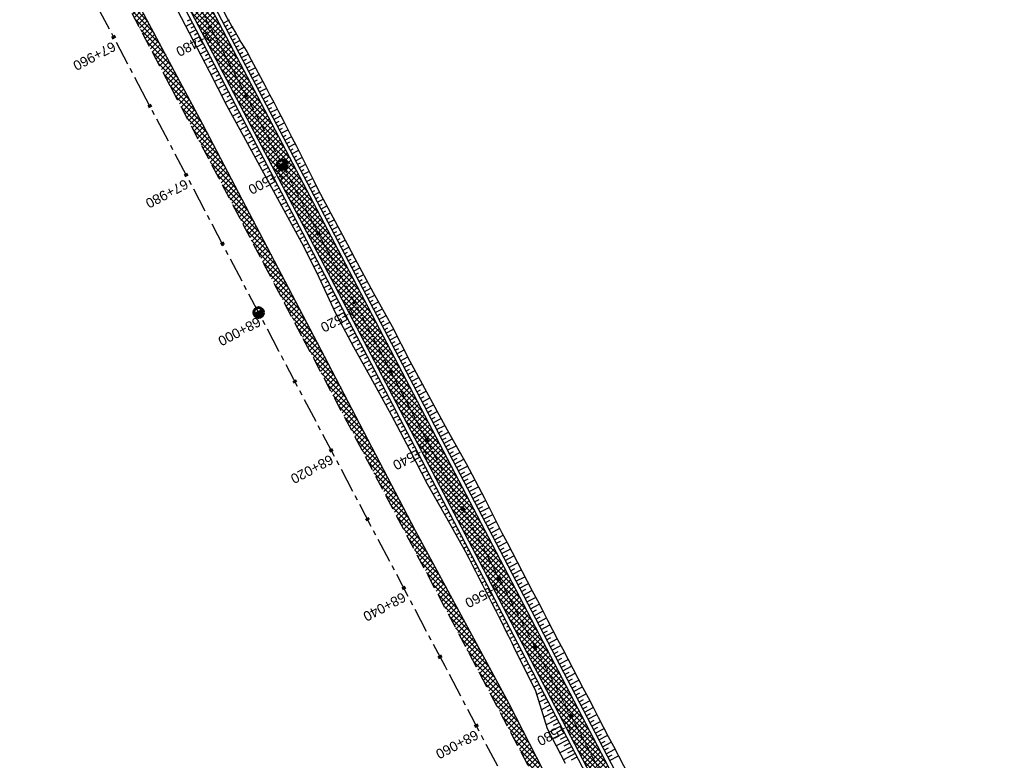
# Model space of a CAD drawing. Header units: metres. Extents: x 7529682 to 7533704, y 5721210 to 5727842.
# Tile 41 of 64: x 7530385 to 7530511, y 5726396 to 5726491. Entities that reach past the tile are written whole.
import ezdxf

# ---------------------------------------------------------------- set-up
doc = ezdxf.new("R2010")
doc.units = ezdxf.units.M
doc.linetypes.add('CENTER', pattern=[50.8, 31.75, -6.35, 6.35, -6.35])
doc.linetypes.add('HIDDEN', pattern=[9.525, 6.35, -3.175])
for name, color, linetype in [('C-DROGI-SYTUACJA-ETYKIETY', 7, 'Continuous'), ('D-hatch-pobocza', 131, 'Continuous'), ('D-pobocza', 7, 'Continuous'), ('D-skarpa', 7, 'Continuous'), ('D-skarpa-kreskowanie', 7, 'Continuous')]:
    doc.layers.add(name, color=color, linetype=linetype)
doc.layers.add('D-hatch-ciag-pieszo-rowerowy', color=7, linetype='Continuous', lineweight=13, true_color=0xff9f80)
for name, color, linetype, lineweight in [('D-krawędzie', 7, 'Continuous', 30), ('D-obrzeża', 7, 'Continuous', 30), ('D-oś', 10, 'CENTER', 30)]:
    doc.layers.add(name, color=color, linetype=linetype, lineweight=lineweight)
doc.layers.add('poprzeczki', color=7, linetype='Continuous', true_color=0x0000c7)
doc.styles.get("Standard").update_dxf_attribs({"font": 'arial.ttf'})
pattern_1 = [(45, (0, 0), (-0.33675960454, 0.33675960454), []), (135, (0, 0), (-0.33675960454, -0.33675960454), [])]

# ---------------------------------------------------------------- blocks, each defined once
blk = doc.blocks.new('kilometraz')
at = {"linetype": 'ByBlock', "lineweight": -2}
blk.add_hatch(color=0, dxfattribs=at).paths.add_polyline_path([(0, -0.28125, 0.41421356), (0.28125, 0, 0.41421356), (0, 0.28125)])
at = {"color": 0, "linetype": 'ByBlock', "lineweight": -2}
blk.add_line((0, 0.28125), (0, -0.28125), dxfattribs=at)
blk.add_circle((0, 0), 0.28125, dxfattribs=at)
blk = doc.blocks.new('AeccTickLine')
at = {"color": 0, "linetype": 'ByBlock', "lineweight": -2}
blk.add_line((0, 1), (0, -1), dxfattribs=at)

msp = doc.modelspace()

# ---------------------------------------------------------------- hatches: boundary and pattern name
at = {"layer": 'D-hatch-ciag-pieszo-rowerowy'}
h = msp.add_hatch(dxfattribs=at)
h.set_pattern_fill('ANSI37', color=256, scale=0.15, style=0)
h.set_pattern_definition(pattern_1)
h.paths.add_polyline_path([(7530404.06, 5726502.58), (7530380.91, 5726546.86), (7530371.75, 5726564.11), (7530368.84, 5726564.24), (7530378.7, 5726545.7), (7530401.84, 5726501.42), (7530423.33, 5726460.44), (7530443.71, 5726421.56), (7530466.68, 5726377.57), (7530482.34, 5726347.96), (7530485.29, 5726347.72), (7530468.89, 5726378.74), (7530445.93, 5726422.72), (7530425.55, 5726461.61)])
at = {"layer": 'D-hatch-pobocza'}
h = msp.add_hatch(dxfattribs=at)
h.set_pattern_fill('ANSI37', color=256, scale=0.15, style=0)
h.set_pattern_definition(pattern_1)
h.paths.add_polyline_path([(7530484.05, 5726334.34), (7530471.92, 5726357.11), (7530458.95, 5726381.07), (7530447.57, 5726403.23), (7530435.55, 5726425.46), (7530424.34, 5726446.96), (7530408.22, 5726477.68), (7530396.72, 5726499.26), (7530381.74, 5726527.87), (7530371.44, 5726547.5), (7530359.58, 5726569.81), (7530349.42, 5726588.72), (7530332.29, 5726621.37), (7530323.72, 5726638.05), (7530306.54, 5726670.82), (7530298.56, 5726686.33), (7530287.26, 5726707.54), (7530284.29, 5726713.26), (7530282.67, 5726712.4), (7530284.5, 5726708.94), (7530291.38, 5726695.94), (7530296.05, 5726687.11), (7530304.46, 5726671.19), (7530316.6, 5726648.18), (7530333.06, 5726617.01), (7530350, 5726585.01), (7530367.26, 5726552.32), (7530385.76, 5726517.23), (7530404.05, 5726482.55), (7530421.09, 5726450.18), (7530442.44, 5726409.66), (7530463.42, 5726369.85), (7530489.27, 5726320.83), (7530506.41, 5726288.29), (7530524.31, 5726254.78), (7530540.55, 5726224.89), (7530548.27, 5726210.67), (7530551.7, 5726207.03), (7530543.21, 5726222.9), (7530538.34, 5726232.11), (7530533.7, 5726240.35), (7530511.95, 5726280.97), (7530499.24, 5726305.31)])

# ---------------------------------------------------------------- linework, layer by layer
at = {"layer": 'D-krawędzie', "linetype": 'HIDDEN', "ltscale": 0.3}
msp.add_lwpolyline([(7530385.76, 5726517.23), (7530404.05, 5726482.55), (7530421.09, 5726450.18), (7530442.44, 5726409.66), (7530463.42, 5726369.85), (7530489.27, 5726320.83), (7530506.41, 5726288.29), (7530524.31, 5726254.78), (7530540.55, 5726224.89), (7530548.27, 5726210.67)], dxfattribs=at)
at = {"layer": 'D-obrzeża'}
for points in [[(7530323.59, 5726655.58), (7530341.03, 5726622.47), (7530357.95, 5726590.07), (7530380.91, 5726546.86), (7530404.06, 5726502.58), (7530425.55, 5726461.61), (7530445.93, 5726422.72), (7530468.89, 5726378.74), (7530488.37, 5726341.91), (7530507.52, 5726305.7), (7530528.1, 5726266.32), (7530543.03, 5726237.22), (7530553.84, 5726217.27, 0.020438), (7530555.51, 5726214.46), (7530563.16, 5726202.75, -0.024166), (7530565.11, 5726199.41), (7530568.33, 5726193.26, -0.021495), (7530570.15, 5726189.37), (7530573.02, 5726182.51, 0.022535), (7530574.94, 5726178.43), (7530582.47, 5726164.17, 0.144123), (7530586.41, 5726160.13)], [(7530321.38, 5726654.42), (7530338.82, 5726621.31), (7530355.74, 5726588.9), (7530378.7, 5726545.7), (7530401.84, 5726501.42), (7530423.33, 5726460.44), (7530443.71, 5726421.56), (7530466.68, 5726377.57), (7530486.16, 5726340.74), (7530505.31, 5726304.54), (7530525.88, 5726265.17), (7530540.82, 5726236.06), (7530551.69, 5726215.99, 0.020438), (7530553.36, 5726213.18), (7530561, 5726201.48, -0.024166), (7530562.95, 5726198.15), (7530566.06, 5726192.2, -0.021495), (7530567.88, 5726188.31), (7530570.75, 5726181.44, 0.022535), (7530572.67, 5726177.37), (7530580.71, 5726162.14, 0.101584), (7530584.55, 5726157.48), (7530584.69, 5726157.37, -0.100735), (7530588.49, 5726152.75)]]:
    msp.add_lwpolyline(points, format="xyb", dxfattribs=at)
at = {"layer": 'D-oś', "ltscale": 0.1}
msp.add_lwpolyline([(7530594.85, 5726110.89), (7530540.21, 5726214.45), (7530503.32, 5726286.65), (7530486.17, 5726319.2), (7530460.32, 5726368.22), (7530439.35, 5726408.03), (7530417.99, 5726448.55), (7530400.96, 5726480.91), (7530382.67, 5726515.6)], dxfattribs=at)
at = {"layer": 'D-oś', "ltscale": 0.03}
msp.add_lwpolyline([(7530402.95, 5726502), (7530424.44, 5726461.02), (7530444.82, 5726422.14), (7530467.79, 5726378.16), (7530487.26, 5726341.32), (7530506.42, 5726305.12), (7530526.99, 5726265.74), (7530541.92, 5726236.64), (7530552.76, 5726216.63, 0.020438), (7530554.44, 5726213.82), (7530562.08, 5726202.11, -0.024166), (7530564.03, 5726198.78), (7530567.39, 5726192.35, -0.021495), (7530568.85, 5726189.24), (7530572.06, 5726181.56, 0.022535), (7530573.6, 5726178.3), (7530581.27, 5726163.76, 0.096558), (7530584.87, 5726159.29), (7530589.55, 5726155.35, -0.108108)], format="xyb", dxfattribs=at)
at = {"layer": 'D-pobocza'}
for points in [[(7530324.03, 5726655.81), (7530341.47, 5726622.7), (7530358.39, 5726590.3), (7530381.35, 5726547.09), (7530404.5, 5726502.82), (7530425.99, 5726461.84), (7530446.37, 5726422.96), (7530469.34, 5726378.97), (7530488.81, 5726342.14), (7530507.97, 5726305.94), (7530528.54, 5726266.55), (7530543.47, 5726237.46), (7530554.28, 5726217.51, 0.020438), (7530555.93, 5726214.74), (7530563.58, 5726203.02, -0.024166), (7530565.55, 5726199.64), (7530568.77, 5726193.49, -0.021495), (7530570.61, 5726189.56), (7530573.48, 5726182.7, 0.022535), (7530575.38, 5726178.67), (7530582.91, 5726164.41)], [(7530320.94, 5726654.18), (7530338.37, 5726621.07), (7530355.29, 5726588.67), (7530378.26, 5726545.46), (7530401.4, 5726501.19), (7530422.89, 5726460.21), (7530443.27, 5726421.33), (7530466.24, 5726377.34), (7530485.71, 5726340.51), (7530504.87, 5726304.31), (7530525.43, 5726264.94), (7530540.37, 5726235.82), (7530551.25, 5726215.75, 0.020438), (7530552.94, 5726212.91), (7530560.58, 5726201.21, -0.024166), (7530562.51, 5726197.91), (7530565.62, 5726191.97, -0.021495), (7530567.42, 5726188.12), (7530570.29, 5726181.25, 0.022535), (7530572.23, 5726177.13), (7530572.78, 5726176.1)]]:
    msp.add_lwpolyline(points, format="xyb", dxfattribs=at)
msp.add_lwpolyline([(7530548.27, 5726210.67), (7530551.7, 5726207.03), (7530543.21, 5726222.9), (7530538.34, 5726232.11), (7530533.7, 5726240.35), (7530511.95, 5726280.97), (7530499.24, 5726305.31), (7530484.05, 5726334.34), (7530471.92, 5726357.11), (7530458.95, 5726381.07), (7530447.57, 5726403.23), (7530435.55, 5726425.46), (7530424.34, 5726446.96), (7530408.22, 5726477.68), (7530396.72, 5726499.26)], dxfattribs=at)
at = {"layer": 'D-skarpa', "linetype": 'Continuous'}
for points in [[(7530408.5, 5726497.05, 0.03166), (7530413.86, 5726487.05, -0.009739), (7530423.04, 5726469.28), (7530426.8, 5726462.26), (7530427.77, 5726460.46), (7530430.13, 5726456.06), (7530432.57, 5726451.69), (7530434.84, 5726447.23), (7530437.23, 5726442.84), (7530439.61, 5726438.44), (7530442.07, 5726434.09), (7530444.4, 5726429.66), (7530446.66, 5726425.2, 0.00053), (7530467.5, 5726385.32)], [(7530404.41, 5726493.38), (7530409.04, 5726484.51), (7530411.32, 5726480.07), (7530413.72, 5726475.68), (7530420.9, 5726462.51), (7530422.25, 5726459.88), (7530423.12, 5726458.02), (7530425.23, 5726453.49), (7530427.58, 5726449.07), (7530430.02, 5726444.71), (7530432.43, 5726440.33), (7530434.76, 5726435.9), (7530437.07, 5726431.47), (7530439.54, 5726427.12), (7530441.98, 5726422.75, -0.007497), (7530448.74, 5726409.36), (7530450.98, 5726404.89), (7530452.47, 5726400.03), (7530454.77, 5726395.59)]]:
    msp.add_lwpolyline(points, format="xyb", dxfattribs=at)
at = {"layer": 'D-skarpa-kreskowanie', "linetype": 'Continuous'}
for p, q in [((7530406.89, 5726490.72, 107.62), (7530406.04, 5726490.27, 106.97)), ((7530406.66, 5726491.16, 107.62), (7530406.23, 5726490.94, 107.3)), ((7530407.13, 5726490.27, 107.62), (7530406.7, 5726490.05, 107.3)), ((7530410.85, 5726490.7, 107.75), (7530411.63, 5726491.11, 107.16)), ((7530411.08, 5726490.26, 107.75), (7530411.48, 5726490.47, 107.45)), ((7530411.32, 5726489.82, 107.75), (7530412.11, 5726490.24, 107.15)), ((7530407.36, 5726489.83, 107.62), (7530406.5, 5726489.38, 106.97)), ((7530407.82, 5726488.95, 107.62), (7530406.96, 5726488.49, 106.97)), ((7530407.59, 5726489.39, 107.62), (7530407.16, 5726489.16, 107.29)), ((7530411.55, 5726489.38, 107.75), (7530411.95, 5726489.59, 107.44)), ((7530411.78, 5726488.93, 107.75), (7530412.59, 5726489.36, 107.13)), ((7530408.29, 5726488.06, 107.62), (7530407.42, 5726487.61, 106.97)), ((7530408.05, 5726488.5, 107.62), (7530407.62, 5726488.28, 107.29)), ((7530412.01, 5726488.49, 107.75), (7530412.42, 5726488.71, 107.44)), ((7530412.25, 5726488.05, 107.75), (7530413.07, 5726488.48, 107.12)), ((7530412.48, 5726487.6, 107.75), (7530412.9, 5726487.82, 107.43)), ((7530408.75, 5726487.17, 107.62), (7530407.89, 5726486.72, 106.97)), ((7530408.52, 5726487.62, 107.62), (7530408.09, 5726487.39, 107.29)), ((7530408.98, 5726486.73, 107.62), (7530408.55, 5726486.5, 107.29)), ((7530412.71, 5726487.16, 107.75), (7530413.55, 5726487.6, 107.11)), ((7530412.94, 5726486.72, 107.75), (7530413.37, 5726486.94, 107.42)), ((7530413.17, 5726486.28, 107.75), (7530414.03, 5726486.72, 107.1)), ((7530409.22, 5726486.29, 107.62), (7530408.35, 5726485.83, 106.96)), ((7530409.68, 5726485.4, 107.62), (7530408.81, 5726484.95, 106.96)), ((7530409.45, 5726485.85, 107.62), (7530409.01, 5726485.62, 107.29)), ((7530413.41, 5726485.83, 107.75), (7530413.83, 5726486.06, 107.42)), ((7530413.64, 5726485.39, 107.75), (7530414.5, 5726485.84, 107.1)), ((7530413.87, 5726484.95, 107.75), (7530414.3, 5726485.17, 107.42)), ((7530410.14, 5726484.52, 107.62), (7530409.27, 5726484.06, 106.96)), ((7530409.91, 5726484.96, 107.62), (7530409.48, 5726484.73, 107.29)), ((7530410.38, 5726484.07, 107.62), (7530409.94, 5726483.84, 107.29)), ((7530414.1, 5726484.5, 107.75), (7530414.96, 5726484.95, 107.1)), ((7530414.34, 5726484.06, 107.74), (7530414.76, 5726484.29, 107.42)), ((7530414.57, 5726483.62, 107.74), (7530415.43, 5726484.07, 107.1)), ((7530410.61, 5726483.63, 107.62), (7530409.73, 5726483.17, 106.95)), ((7530411.07, 5726482.75, 107.61), (7530410.19, 5726482.28, 106.95)), ((7530410.84, 5726483.19, 107.62), (7530410.4, 5726482.96, 107.28)), ((7530414.8, 5726483.18, 107.74), (7530415.23, 5726483.4, 107.42)), ((7530415.03, 5726482.73, 107.74), (7530415.89, 5726483.19, 107.1)), ((7530411.54, 5726481.86, 107.61), (7530410.64, 5726481.39, 106.94)), ((7530411.31, 5726482.3, 107.61), (7530410.86, 5726482.07, 107.28)), ((7530411.77, 5726481.42, 107.61), (7530411.32, 5726481.18, 107.28)), ((7530415.26, 5726482.29, 107.74), (7530415.7, 5726482.52, 107.42)), ((7530415.5, 5726481.85, 107.74), (7530416.36, 5726482.3, 107.09)), ((7530415.73, 5726481.4, 107.74), (7530416.16, 5726481.63, 107.42)), ((7530415.96, 5726480.96, 107.74), (7530416.83, 5726481.42, 107.09)), ((7530412, 5726480.98, 107.61), (7530411.1, 5726480.5, 106.94)), ((7530412.47, 5726480.09, 107.61), (7530411.57, 5726479.62, 106.94)), ((7530412.23, 5726480.53, 107.61), (7530411.78, 5726480.3, 107.27)), ((7530416.19, 5726480.52, 107.74), (7530416.63, 5726480.75, 107.42)), ((7530416.43, 5726480.08, 107.74), (7530417.29, 5726480.53, 107.09)), ((7530412.93, 5726479.2, 107.61), (7530412.05, 5726478.74, 106.95)), ((7530412.7, 5726479.65, 107.61), (7530412.25, 5726479.41, 107.28)), ((7530416.66, 5726479.63, 107.74), (7530417.09, 5726479.86, 107.42)), ((7530416.89, 5726479.19, 107.74), (7530417.76, 5726479.65, 107.09)), ((7530417.12, 5726478.75, 107.74), (7530417.56, 5726478.98, 107.42)), ((7530413.4, 5726478.32, 107.61), (7530412.53, 5726477.86, 106.96)), ((7530413.16, 5726478.76, 107.61), (7530412.73, 5726478.53, 107.28)), ((7530413.63, 5726477.88, 107.61), (7530413.2, 5726477.65, 107.29)), ((7530417.35, 5726478.31, 107.74), (7530418.22, 5726478.76, 107.09)), ((7530417.59, 5726477.86, 107.74), (7530418.02, 5726478.09, 107.41)), ((7530417.82, 5726477.42, 107.74), (7530418.68, 5726477.87, 107.09)), ((7530413.86, 5726477.43, 107.61), (7530413.01, 5726476.98, 106.97)), ((7530414.32, 5726476.55, 107.61), (7530413.48, 5726476.11, 106.98)), ((7530414.09, 5726476.99, 107.61), (7530413.67, 5726476.77, 107.29)), ((7530418.05, 5726476.98, 107.74), (7530418.48, 5726477.2, 107.42)), ((7530418.28, 5726476.53, 107.74), (7530419.13, 5726476.98, 107.1)), ((7530418.52, 5726476.09, 107.74), (7530418.94, 5726476.31, 107.43)), ((7530414.79, 5726475.66, 107.61), (7530413.96, 5726475.23, 106.99)), ((7530414.56, 5726476.1, 107.61), (7530414.14, 5726475.89, 107.3)), ((7530415.02, 5726475.22, 107.61), (7530414.61, 5726475, 107.3)), ((7530418.75, 5726475.65, 107.74), (7530419.58, 5726476.09, 107.11)), ((7530418.98, 5726475.21, 107.74), (7530419.39, 5726475.42, 107.43)), ((7530419.21, 5726474.76, 107.74), (7530420.03, 5726475.19, 107.13)), ((7530415.25, 5726474.78, 107.61), (7530414.44, 5726474.35, 107)), ((7530415.72, 5726473.89, 107.61), (7530414.92, 5726473.47, 107.01)), ((7530415.49, 5726474.33, 107.61), (7530415.08, 5726474.12, 107.31)), ((7530419.44, 5726474.32, 107.74), (7530419.85, 5726474.53, 107.44)), ((7530419.68, 5726473.88, 107.74), (7530420.48, 5726474.3, 107.14)), ((7530416.18, 5726473, 107.61), (7530415.4, 5726472.59, 107.02)), ((7530415.95, 5726473.45, 107.61), (7530415.55, 5726473.24, 107.31)), ((7530416.41, 5726472.56, 107.61), (7530416.03, 5726472.36, 107.32)), ((7530419.91, 5726473.43, 107.74), (7530420.31, 5726473.64, 107.44)), ((7530420.14, 5726472.99, 107.74), (7530420.93, 5726473.41, 107.15)), ((7530420.37, 5726472.55, 107.74), (7530420.77, 5726472.75, 107.45)), ((7530420.61, 5726472.11, 107.74), (7530421.39, 5726472.52, 107.15)), ((7530416.65, 5726472.12, 107.61), (7530415.88, 5726471.72, 107.03)), ((7530417.11, 5726471.23, 107.61), (7530416.36, 5726470.84, 107.04)), ((7530416.88, 5726471.68, 107.61), (7530416.5, 5726471.48, 107.32)), ((7530420.84, 5726471.66, 107.74), (7530421.23, 5726471.87, 107.45)), ((7530421.07, 5726471.22, 107.74), (7530421.84, 5726471.63, 107.16)), ((7530417.58, 5726470.35, 107.61), (7530416.83, 5726469.96, 107.05)), ((7530417.34, 5726470.79, 107.61), (7530416.97, 5726470.59, 107.33)), ((7530421.3, 5726470.78, 107.74), (7530421.69, 5726470.98, 107.45)), ((7530421.53, 5726470.33, 107.74), (7530422.3, 5726470.73, 107.17)), ((7530421.77, 5726469.89, 107.74), (7530422.15, 5726470.09, 107.45)), ((7530418.04, 5726469.46, 107.61), (7530417.31, 5726469.08, 107.06)), ((7530417.81, 5726469.9, 107.61), (7530417.44, 5726469.71, 107.33)), ((7530418.27, 5726469.02, 107.61), (7530417.91, 5726468.83, 107.34)), ((7530422, 5726469.45, 107.74), (7530422.75, 5726469.84, 107.17)), ((7530422.23, 5726469.01, 107.74), (7530422.61, 5726469.2, 107.46)), ((7530422.46, 5726468.56, 107.74), (7530423.21, 5726468.96, 107.17)), ((7530418.5, 5726468.58, 107.61), (7530417.79, 5726468.2, 107.07)), ((7530418.97, 5726467.69, 107.61), (7530418.27, 5726467.32, 107.08)), ((7530418.74, 5726468.13, 107.61), (7530418.38, 5726467.95, 107.34)), ((7530422.69, 5726468.12, 107.74), (7530423.07, 5726468.32, 107.45)), ((7530422.93, 5726467.68, 107.74), (7530423.69, 5726468.08, 107.17)), ((7530423.16, 5726467.24, 107.74), (7530423.54, 5726467.44, 107.45)), ((7530419.43, 5726466.81, 107.61), (7530418.75, 5726466.45, 107.09)), ((7530419.2, 5726467.25, 107.61), (7530418.85, 5726467.07, 107.35)), ((7530419.66, 5726466.36, 107.61), (7530419.33, 5726466.18, 107.35)), ((7530423.39, 5726466.79, 107.74), (7530424.16, 5726467.2, 107.16)), ((7530423.62, 5726466.35, 107.74), (7530424.01, 5726466.55, 107.45)), ((7530423.86, 5726465.91, 107.74), (7530424.63, 5726466.31, 107.15)), ((7530419.9, 5726465.92, 107.61), (7530419.23, 5726465.57, 107.1)), ((7530420.36, 5726465.03, 107.61), (7530419.71, 5726464.69, 107.11)), ((7530420.13, 5726465.48, 107.61), (7530419.8, 5726465.3, 107.36)), ((7530424.09, 5726465.46, 107.74), (7530424.48, 5726465.67, 107.44)), ((7530424.32, 5726465.02, 107.74), (7530425.11, 5726465.43, 107.15)), ((7530420.83, 5726464.15, 107.61), (7530420.18, 5726463.81, 107.12)), ((7530420.59, 5726464.59, 107.61), (7530420.27, 5726464.42, 107.36)), ((7530421.06, 5726463.71, 107.61), (7530420.74, 5726463.54, 107.37)), ((7530424.55, 5726464.58, 107.74), (7530424.95, 5726464.79, 107.44)), ((7530424.78, 5726464.14, 107.74), (7530425.58, 5726464.55, 107.14)), ((7530425.02, 5726463.69, 107.74), (7530425.42, 5726463.9, 107.44)), ((7530425.25, 5726463.25, 107.74), (7530426.05, 5726463.67, 107.13)), ((7530421.29, 5726463.26, 107.61), (7530420.66, 5726462.93, 107.14)), ((7530421.75, 5726462.38, 107.61), (7530421.13, 5726462.05, 107.14)), ((7530421.52, 5726462.82, 107.61), (7530421.21, 5726462.66, 107.37)), ((7530425.48, 5726462.81, 107.74), (7530425.88, 5726463.02, 107.43)), ((7530425.71, 5726462.36, 107.74), (7530426.52, 5726462.79, 107.13)), ((7530422.22, 5726461.49, 107.61), (7530421.59, 5726461.16, 107.13)), ((7530421.99, 5726461.93, 107.61), (7530421.67, 5726461.77, 107.37)), ((7530425.95, 5726461.92, 107.74), (7530426.35, 5726462.13, 107.43)), ((7530426.18, 5726461.48, 107.74), (7530427, 5726461.91, 107.12)), ((7530426.41, 5726461.04, 107.74), (7530426.82, 5726461.25, 107.43)), ((7530422.68, 5726460.61, 107.61), (7530422.05, 5726460.27, 107.13)), ((7530422.45, 5726461.05, 107.61), (7530422.14, 5726460.88, 107.37)), ((7530422.92, 5726460.16, 107.61), (7530422.6, 5726460, 107.37)), ((7530426.64, 5726460.59, 107.74), (7530427.47, 5726461.03, 107.11)), ((7530426.87, 5726460.15, 107.74), (7530427.29, 5726460.37, 107.42)), ((7530427.11, 5726459.71, 107.74), (7530427.94, 5726460.14, 107.11)), ((7530423.15, 5726459.72, 107.61), (7530422.49, 5726459.37, 107.11)), ((7530423.61, 5726458.83, 107.61), (7530422.91, 5726458.47, 107.08)), ((7530423.38, 5726459.28, 107.61), (7530423.04, 5726459.1, 107.35)), ((7530427.34, 5726459.26, 107.74), (7530427.76, 5726459.48, 107.42)), ((7530427.57, 5726458.82, 107.74), (7530428.41, 5726459.26, 107.1)), ((7530427.8, 5726458.38, 107.74), (7530428.23, 5726458.6, 107.42)), ((7530424.08, 5726457.95, 107.61), (7530423.33, 5726457.56, 107.05)), ((7530423.84, 5726458.39, 107.61), (7530423.48, 5726458.2, 107.33)), ((7530424.31, 5726457.51, 107.61), (7530423.93, 5726457.31, 107.32)), ((7530428.04, 5726457.94, 107.73), (7530428.89, 5726458.38, 107.09)), ((7530428.27, 5726457.49, 107.73), (7530428.69, 5726457.72, 107.41)), ((7530428.5, 5726457.05, 107.73), (7530429.36, 5726457.5, 107.09)), ((7530424.54, 5726457.06, 107.61), (7530423.76, 5726456.65, 107.01)), ((7530425.01, 5726456.18, 107.6), (7530424.18, 5726455.74, 106.98)), ((7530424.77, 5726456.62, 107.6), (7530424.37, 5726456.41, 107.3)), ((7530428.73, 5726456.61, 107.73), (7530429.16, 5726456.83, 107.41)), ((7530428.96, 5726456.16, 107.73), (7530429.83, 5726456.62, 107.08)), ((7530425.47, 5726455.29, 107.6), (7530424.6, 5726454.84, 106.95)), ((7530425.24, 5726455.73, 107.6), (7530424.81, 5726455.51, 107.29)), ((7530425.7, 5726454.85, 107.6), (7530425.26, 5726454.62, 107.27)), ((7530429.2, 5726455.72, 107.73), (7530429.63, 5726455.95, 107.41)), ((7530429.43, 5726455.28, 107.73), (7530430.31, 5726455.74, 107.07)), ((7530429.66, 5726454.84, 107.73), (7530430.11, 5726455.07, 107.4)), ((7530429.89, 5726454.39, 107.73), (7530430.8, 5726454.87, 107.05)), ((7530425.93, 5726454.41, 107.6), (7530425.02, 5726453.93, 106.92)), ((7530426.4, 5726453.52, 107.6), (7530425.47, 5726453.03, 106.91)), ((7530426.17, 5726453.96, 107.6), (7530425.7, 5726453.72, 107.25)), ((7530430.12, 5726453.95, 107.73), (7530430.58, 5726454.19, 107.39)), ((7530430.36, 5726453.51, 107.73), (7530431.29, 5726453.99, 107.03)), ((7530426.86, 5726452.63, 107.6), (7530425.94, 5726452.15, 106.91)), ((7530426.63, 5726453.08, 107.6), (7530426.17, 5726452.84, 107.26)), ((7530430.59, 5726453.06, 107.73), (7530431.06, 5726453.31, 107.38)), ((7530430.82, 5726452.62, 107.73), (7530431.77, 5726453.12, 107.01)), ((7530431.05, 5726452.18, 107.73), (7530431.54, 5726452.43, 107.37)), ((7530431.28, 5726451.74, 107.73), (7530432.26, 5726452.25, 107)), ((7530427.33, 5726451.75, 107.6), (7530426.41, 5726451.27, 106.91)), ((7530427.09, 5726452.19, 107.6), (7530426.63, 5726451.95, 107.26)), ((7530427.56, 5726451.31, 107.6), (7530427.1, 5726451.07, 107.26)), ((7530431.52, 5726451.29, 107.73), (7530432.01, 5726451.55, 107.36)), ((7530431.75, 5726450.85, 107.73), (7530432.74, 5726451.37, 106.99)), ((7530427.79, 5726450.86, 107.6), (7530426.88, 5726450.39, 106.92)), ((7530428.25, 5726449.98, 107.6), (7530427.35, 5726449.5, 106.92)), ((7530428.02, 5726450.42, 107.6), (7530427.57, 5726450.18, 107.26)), ((7530431.98, 5726450.41, 107.73), (7530432.47, 5726450.67, 107.36)), ((7530432.21, 5726449.96, 107.73), (7530433.19, 5726450.48, 107)), ((7530432.45, 5726449.52, 107.73), (7530432.93, 5726449.78, 107.37)), ((7530428.72, 5726449.09, 107.6), (7530427.83, 5726448.63, 106.93)), ((7530428.49, 5726449.53, 107.6), (7530428.04, 5726449.3, 107.26)), ((7530428.95, 5726448.65, 107.6), (7530428.51, 5726448.42, 107.27)), ((7530432.68, 5726449.08, 107.73), (7530433.64, 5726449.59, 107)), ((7530432.91, 5726448.64, 107.73), (7530433.39, 5726448.89, 107.37)), ((7530433.14, 5726448.19, 107.73), (7530434.1, 5726448.69, 107.01)), ((7530429.18, 5726448.21, 107.6), (7530428.32, 5726447.75, 106.95)), ((7530429.65, 5726447.32, 107.6), (7530428.8, 5726446.88, 106.97)), ((7530429.42, 5726447.76, 107.6), (7530428.99, 5726447.54, 107.28)), ((7530433.37, 5726447.75, 107.73), (7530433.85, 5726448, 107.37)), ((7530433.61, 5726447.31, 107.73), (7530434.55, 5726447.8, 107.02)), ((7530430.11, 5726446.43, 107.6), (7530429.29, 5726446.01, 106.98)), ((7530429.88, 5726446.88, 107.6), (7530429.46, 5726446.66, 107.29)), ((7530430.34, 5726445.99, 107.6), (7530429.94, 5726445.78, 107.3)), ((7530433.84, 5726446.86, 107.73), (7530434.31, 5726447.11, 107.38)), ((7530434.07, 5726446.42, 107.73), (7530435.01, 5726446.92, 107.02)), ((7530434.3, 5726445.98, 107.73), (7530434.78, 5726446.23, 107.37)), ((7530434.53, 5726445.54, 107.73), (7530435.49, 5726446.04, 107.01)), ((7530430.58, 5726445.55, 107.6), (7530429.78, 5726445.13, 107)), ((7530431.04, 5726444.66, 107.6), (7530430.26, 5726444.26, 107.02)), ((7530430.81, 5726445.11, 107.6), (7530430.42, 5726444.9, 107.31)), ((7530434.77, 5726445.09, 107.73), (7530435.25, 5726445.35, 107.37)), ((7530435, 5726444.65, 107.73), (7530435.97, 5726445.16, 107)), ((7530431.5, 5726443.78, 107.6), (7530430.75, 5726443.38, 107.03)), ((7530431.27, 5726444.22, 107.6), (7530430.89, 5726444.02, 107.31)), ((7530435.23, 5726444.21, 107.73), (7530435.72, 5726444.46, 107.36)), ((7530435.46, 5726443.76, 107.73), (7530436.44, 5726444.28, 106.99)), ((7530435.7, 5726443.32, 107.73), (7530436.19, 5726443.58, 107.36)), ((7530435.93, 5726442.88, 107.73), (7530436.92, 5726443.4, 106.98)), ((7530431.97, 5726442.89, 107.6), (7530431.23, 5726442.51, 107.05)), ((7530431.74, 5726443.33, 107.6), (7530431.36, 5726443.14, 107.32)), ((7530432.2, 5726442.45, 107.6), (7530431.84, 5726442.26, 107.33)), ((7530436.16, 5726442.44, 107.73), (7530436.66, 5726442.7, 107.35)), ((7530436.39, 5726441.99, 107.73), (7530437.4, 5726442.52, 106.97)), ((7530432.43, 5726442.01, 107.6), (7530431.72, 5726441.63, 107.06)), ((7530432.9, 5726441.12, 107.6), (7530432.2, 5726440.75, 107.07)), ((7530432.67, 5726441.56, 107.6), (7530432.31, 5726441.38, 107.33)), ((7530436.62, 5726441.55, 107.73), (7530437.13, 5726441.82, 107.35)), ((7530436.86, 5726441.11, 107.73), (7530437.87, 5726441.64, 106.96)), ((7530437.09, 5726440.66, 107.73), (7530437.6, 5726440.93, 107.34)), ((7530433.36, 5726440.23, 107.6), (7530432.67, 5726439.87, 107.08)), ((7530433.13, 5726440.68, 107.6), (7530432.79, 5726440.5, 107.34)), ((7530433.59, 5726439.79, 107.6), (7530433.25, 5726439.61, 107.34)), ((7530437.32, 5726440.22, 107.73), (7530438.35, 5726440.76, 106.95)), ((7530437.55, 5726439.78, 107.73), (7530438.07, 5726440.05, 107.34)), ((7530437.78, 5726439.34, 107.73), (7530438.83, 5726439.88, 106.94)), ((7530433.83, 5726439.35, 107.6), (7530433.14, 5726438.99, 107.08)), ((7530434.29, 5726438.46, 107.6), (7530433.6, 5726438.1, 107.08)), ((7530434.06, 5726438.91, 107.6), (7530433.71, 5726438.73, 107.34)), ((7530438.02, 5726438.89, 107.73), (7530438.54, 5726439.17, 107.33)), ((7530438.25, 5726438.45, 107.73), (7530439.3, 5726439, 106.93)), ((7530438.48, 5726438.01, 107.73), (7530439.01, 5726438.29, 107.33)), ((7530434.75, 5726437.58, 107.6), (7530434.07, 5726437.22, 107.08)), ((7530434.52, 5726438.02, 107.6), (7530434.18, 5726437.84, 107.34)), ((7530434.99, 5726437.13, 107.6), (7530434.64, 5726436.96, 107.34)), ((7530438.71, 5726437.56, 107.73), (7530439.79, 5726438.13, 106.92)), ((7530438.94, 5726437.12, 107.73), (7530439.49, 5726437.41, 107.32)), ((7530439.18, 5726436.68, 107.73), (7530440.28, 5726437.26, 106.9)), ((7530435.22, 5726436.69, 107.6), (7530434.53, 5726436.33, 107.08)), ((7530435.68, 5726435.81, 107.6), (7530435, 5726435.45, 107.08)), ((7530435.45, 5726436.25, 107.6), (7530435.11, 5726436.07, 107.34)), ((7530439.41, 5726436.24, 107.73), (7530439.97, 5726436.53, 107.31)), ((7530439.64, 5726435.79, 107.73), (7530440.77, 5726436.38, 106.88)), ((7530436.15, 5726434.92, 107.6), (7530435.46, 5726434.56, 107.08)), ((7530435.91, 5726435.36, 107.6), (7530435.57, 5726435.18, 107.34)), ((7530439.87, 5726435.35, 107.73), (7530440.44, 5726435.65, 107.3)), ((7530440.11, 5726434.91, 107.73), (7530441.26, 5726435.51, 106.86)), ((7530440.34, 5726434.46, 107.73), (7530440.92, 5726434.77, 107.29)), ((7530440.57, 5726434.02, 107.73), (7530441.75, 5726434.64, 106.84)), ((7530436.61, 5726434.03, 107.6), (7530435.92, 5726433.67, 107.08)), ((7530436.38, 5726434.48, 107.6), (7530436.04, 5726434.3, 107.34)), ((7530436.84, 5726433.59, 107.6), (7530436.5, 5726433.41, 107.34)), ((7530440.8, 5726433.58, 107.73), (7530441.4, 5726433.89, 107.28)), ((7530441.03, 5726433.14, 107.73), (7530442.24, 5726433.77, 106.82)), ((7530437.08, 5726433.15, 107.6), (7530436.38, 5726432.79, 107.08)), ((7530437.54, 5726432.26, 107.6), (7530436.85, 5726431.9, 107.07)), ((7530437.31, 5726432.71, 107.6), (7530436.96, 5726432.52, 107.34)), ((7530441.27, 5726432.69, 107.73), (7530441.87, 5726433.01, 107.27)), ((7530441.5, 5726432.25, 107.73), (7530442.7, 5726432.88, 106.82)), ((7530441.73, 5726431.81, 107.72), (7530442.33, 5726432.12, 107.27)), ((7530441.96, 5726431.36, 107.72), (7530443.17, 5726432, 106.82)), ((7530438, 5726431.38, 107.6), (7530437.32, 5726431.02, 107.08)), ((7530437.77, 5726431.82, 107.6), (7530437.42, 5726431.64, 107.33)), ((7530438.24, 5726430.93, 107.6), (7530437.9, 5726430.76, 107.34)), ((7530442.19, 5726430.92, 107.72), (7530442.8, 5726431.24, 107.27)), ((7530442.43, 5726430.48, 107.72), (7530443.63, 5726431.11, 106.82)), ((7530438.47, 5726430.49, 107.59), (7530437.82, 5726430.15, 107.11)), ((7530438.93, 5726429.61, 107.59), (7530438.31, 5726429.28, 107.13)), ((7530438.7, 5726430.05, 107.59), (7530438.38, 5726429.88, 107.36)), ((7530442.66, 5726430.04, 107.72), (7530443.26, 5726430.35, 107.27)), ((7530442.89, 5726429.59, 107.72), (7530444.1, 5726430.23, 106.81)), ((7530443.12, 5726429.15, 107.72), (7530443.73, 5726429.47, 107.27)), ((7530439.4, 5726428.72, 107.59), (7530438.8, 5726428.41, 107.15)), ((7530439.16, 5726429.16, 107.59), (7530438.86, 5726429, 107.37)), ((7530439.63, 5726428.28, 107.59), (7530439.34, 5726428.13, 107.38)), ((7530443.36, 5726428.71, 107.72), (7530444.56, 5726429.34, 106.82)), ((7530443.59, 5726428.26, 107.72), (7530444.19, 5726428.58, 107.27)), ((7530443.82, 5726427.82, 107.72), (7530445.01, 5726428.45, 106.82)), ((7530439.86, 5726427.84, 107.59), (7530439.3, 5726427.54, 107.17)), ((7530440.33, 5726426.95, 107.59), (7530439.79, 5726426.67, 107.19)), ((7530440.09, 5726427.39, 107.59), (7530439.82, 5726427.25, 107.39)), ((7530444.05, 5726427.38, 107.72), (7530444.65, 5726427.69, 107.28)), ((7530444.28, 5726426.94, 107.72), (7530445.47, 5726427.56, 106.83)), ((7530440.79, 5726426.06, 107.59), (7530440.28, 5726425.8, 107.21)), ((7530440.56, 5726426.51, 107.59), (7530440.3, 5726426.37, 107.4)), ((7530444.52, 5726426.49, 107.72), (7530445.1, 5726426.8, 107.28)), ((7530444.75, 5726426.05, 107.72), (7530445.92, 5726426.66, 106.84)), ((7530444.98, 5726425.61, 107.72), (7530445.56, 5726425.91, 107.28)), ((7530445.21, 5726425.16, 107.72), (7530446.37, 5726425.77, 106.85)), ((7530441.02, 5726425.62, 107.59), (7530440.77, 5726425.49, 107.4)), ((7530441.25, 5726425.18, 107.59), (7530440.77, 5726424.92, 107.23)), ((7530441.49, 5726424.74, 107.59), (7530441.25, 5726424.61, 107.41)), ((7530445.44, 5726424.72, 107.72), (7530446.02, 5726425.02, 107.29)), ((7530445.68, 5726424.28, 107.72), (7530446.82, 5726424.88, 106.86)), ((7530441.72, 5726424.29, 107.59), (7530441.25, 5726424.05, 107.24)), ((7530441.95, 5726423.85, 107.59), (7530441.72, 5726423.73, 107.42)), ((7530442.18, 5726423.41, 107.59), (7530441.74, 5726423.18, 107.26)), ((7530445.91, 5726423.84, 107.72), (7530446.48, 5726424.13, 107.29)), ((7530446.14, 5726423.39, 107.72), (7530447.27, 5726423.99, 106.87)), ((7530446.37, 5726422.95, 107.72), (7530446.94, 5726423.24, 107.3)), ((7530442.41, 5726422.96, 107.59), (7530442.2, 5726422.85, 107.43)), ((7530442.65, 5726422.52, 107.59), (7530442.22, 5726422.3, 107.27)), ((7530442.88, 5726422.08, 107.59), (7530442.66, 5726421.97, 107.43)), ((7530446.6, 5726422.51, 107.72), (7530447.73, 5726423.1, 106.87)), ((7530446.84, 5726422.06, 107.72), (7530447.4, 5726422.36, 107.3)), ((7530447.07, 5726421.62, 107.72), (7530448.2, 5726422.21, 106.87)), ((7530443.11, 5726421.64, 107.59), (7530442.68, 5726421.41, 107.27)), ((7530443.34, 5726421.19, 107.59), (7530443.13, 5726421.08, 107.43)), ((7530443.57, 5726420.75, 107.59), (7530443.13, 5726420.52, 107.26)), ((7530447.3, 5726421.18, 107.72), (7530447.86, 5726421.47, 107.3)), ((7530447.53, 5726420.73, 107.72), (7530448.66, 5726421.32, 106.87)), ((7530447.76, 5726420.29, 107.72), (7530448.33, 5726420.59, 107.3)), ((7530443.81, 5726420.31, 107.59), (7530443.58, 5726420.19, 107.42)), ((7530444.04, 5726419.86, 107.59), (7530443.58, 5726419.63, 107.25)), ((7530444.27, 5726419.42, 107.59), (7530444.04, 5726419.3, 107.42)), ((7530447.99, 5726419.85, 107.72), (7530449.12, 5726420.44, 106.87)), ((7530448.22, 5726419.4, 107.72), (7530448.79, 5726419.7, 107.29)), ((7530448.46, 5726418.96, 107.72), (7530449.59, 5726419.55, 106.87)), ((7530444.5, 5726418.98, 107.59), (7530444.03, 5726418.73, 107.24)), ((7530444.96, 5726418.09, 107.59), (7530444.48, 5726417.84, 107.23)), ((7530444.73, 5726418.53, 107.59), (7530444.49, 5726418.41, 107.41)), ((7530448.69, 5726418.52, 107.72), (7530449.25, 5726418.81, 107.29)), ((7530448.92, 5726418.08, 107.72), (7530450.05, 5726418.67, 106.87)), ((7530445.43, 5726417.2, 107.59), (7530444.93, 5726416.95, 107.22)), ((7530445.19, 5726417.65, 107.59), (7530444.95, 5726417.52, 107.41)), ((7530449.15, 5726417.63, 107.72), (7530449.72, 5726417.93, 107.29)), ((7530449.38, 5726417.19, 107.72), (7530450.51, 5726417.78, 106.87)), ((7530449.61, 5726416.75, 107.72), (7530450.18, 5726417.04, 107.29)), ((7530449.84, 5726416.3, 107.72), (7530450.98, 5726416.89, 106.87)), ((7530445.89, 5726416.32, 107.59), (7530445.38, 5726416.05, 107.21)), ((7530445.66, 5726416.76, 107.59), (7530445.41, 5726416.63, 107.4)), ((7530446.12, 5726415.87, 107.59), (7530445.86, 5726415.74, 107.4)), ((7530450.08, 5726415.86, 107.72), (7530450.64, 5726416.16, 107.29)), ((7530450.31, 5726415.42, 107.72), (7530451.44, 5726416.01, 106.87)), ((7530446.35, 5726415.43, 107.59), (7530445.83, 5726415.16, 107.2)), ((7530446.81, 5726414.54, 107.59), (7530446.28, 5726414.26, 107.19)), ((7530446.58, 5726414.99, 107.59), (7530446.32, 5726414.85, 107.39)), ((7530450.54, 5726414.97, 107.72), (7530451.11, 5726415.27, 107.29)), ((7530450.77, 5726414.53, 107.72), (7530451.91, 5726415.12, 106.86)), ((7530451, 5726414.09, 107.72), (7530451.57, 5726414.38, 107.29)), ((7530447.28, 5726413.66, 107.59), (7530446.73, 5726413.37, 107.18)), ((7530447.05, 5726414.1, 107.59), (7530446.77, 5726413.96, 107.39)), ((7530447.51, 5726413.21, 107.59), (7530447.23, 5726413.07, 107.38)), ((7530451.23, 5726413.64, 107.72), (7530452.37, 5726414.24, 106.86)), ((7530451.46, 5726413.2, 107.72), (7530452.03, 5726413.5, 107.29)), ((7530451.7, 5726412.76, 107.72), (7530452.83, 5726413.35, 106.86)), ((7530447.74, 5726412.77, 107.59), (7530447.18, 5726412.48, 107.17)), ((7530448.2, 5726411.88, 107.59), (7530447.63, 5726411.58, 107.16)), ((7530447.97, 5726412.33, 107.59), (7530447.69, 5726412.18, 107.37)), ((7530451.93, 5726412.31, 107.72), (7530452.5, 5726412.61, 107.29)), ((7530452.16, 5726411.87, 107.72), (7530453.3, 5726412.46, 106.86)), ((7530452.39, 5726411.43, 107.72), (7530452.96, 5726411.72, 107.29)), ((7530448.67, 5726411, 107.59), (7530448.08, 5726410.69, 107.14)), ((7530448.43, 5726411.44, 107.59), (7530448.14, 5726411.29, 107.37)), ((7530448.9, 5726410.55, 107.59), (7530448.6, 5726410.4, 107.36)), ((7530452.62, 5726410.98, 107.72), (7530453.76, 5726411.58, 106.86)), ((7530452.85, 5726410.54, 107.72), (7530453.42, 5726410.84, 107.29)), ((7530453.08, 5726410.1, 107.72), (7530454.22, 5726410.69, 106.86)), ((7530449.13, 5726410.11, 107.59), (7530448.53, 5726409.8, 107.13)), ((7530449.59, 5726409.23, 107.59), (7530448.97, 5726408.9, 107.12)), ((7530449.36, 5726409.67, 107.59), (7530449.05, 5726409.51, 107.36)), ((7530453.32, 5726409.65, 107.72), (7530453.89, 5726409.95, 107.29)), ((7530453.55, 5726409.21, 107.72), (7530454.69, 5726409.81, 106.86)), ((7530450.05, 5726408.34, 107.59), (7530449.42, 5726408.01, 107.11)), ((7530449.82, 5726408.78, 107.59), (7530449.51, 5726408.62, 107.35)), ((7530453.78, 5726408.77, 107.72), (7530454.35, 5726409.07, 107.29)), ((7530454.01, 5726408.32, 107.72), (7530455.15, 5726408.92, 106.86)), ((7530454.24, 5726407.88, 107.72), (7530454.81, 5726408.18, 107.29)), ((7530454.47, 5726407.44, 107.72), (7530455.61, 5726408.03, 106.86)), ((7530450.52, 5726407.45, 107.59), (7530449.87, 5726407.12, 107.1)), ((7530450.29, 5726407.9, 107.59), (7530449.97, 5726407.73, 107.35)), ((7530450.75, 5726407.01, 107.59), (7530450.42, 5726406.84, 107.34)), ((7530454.7, 5726406.99, 107.72), (7530455.28, 5726407.29, 107.29)), ((7530454.94, 5726406.55, 107.72), (7530456.08, 5726407.15, 106.86)), ((7530450.98, 5726406.57, 107.59), (7530450.32, 5726406.22, 107.09)), ((7530451.44, 5726405.68, 107.59), (7530450.77, 5726405.33, 107.08)), ((7530451.21, 5726406.12, 107.59), (7530450.88, 5726405.95, 107.33)), ((7530455.17, 5726406.11, 107.72), (7530455.74, 5726406.41, 107.29)), ((7530455.4, 5726405.66, 107.71), (7530456.54, 5726406.26, 106.85)), ((7530455.63, 5726405.22, 107.71), (7530456.2, 5726405.52, 107.28)), ((7530451.91, 5726404.79, 107.59), (7530451.14, 5726404.39, 107.01)), ((7530451.67, 5726405.24, 107.59), (7530451.33, 5726405.06, 107.33)), ((7530452.14, 5726404.35, 107.59), (7530451.71, 5726404.13, 107.27)), ((7530455.86, 5726404.78, 107.71), (7530457.01, 5726405.38, 106.85)), ((7530456.09, 5726404.34, 107.71), (7530456.66, 5726404.63, 107.28)), ((7530456.32, 5726403.89, 107.71), (7530457.47, 5726404.49, 106.85)), ((7530452.37, 5726403.91, 107.58), (7530451.44, 5726403.42, 106.88)), ((7530452.83, 5726403.02, 107.58), (7530451.73, 5726402.45, 106.76)), ((7530452.6, 5726403.46, 107.58), (7530452.09, 5726403.2, 107.2)), ((7530456.56, 5726403.45, 107.71), (7530457.13, 5726403.75, 107.28)), ((7530456.79, 5726403.01, 107.71), (7530457.93, 5726403.6, 106.85)), ((7530457.02, 5726402.56, 107.71), (7530457.59, 5726402.86, 107.28)), ((7530453.29, 5726402.13, 107.58), (7530452.03, 5726401.48, 106.64)), ((7530453.06, 5726402.58, 107.58), (7530452.47, 5726402.27, 107.14)), ((7530453.52, 5726401.69, 107.58), (7530452.85, 5726401.34, 107.08)), ((7530457.25, 5726402.12, 107.71), (7530458.4, 5726402.72, 106.85)), ((7530457.48, 5726401.68, 107.71), (7530458.05, 5726401.98, 107.28)), ((7530457.71, 5726401.23, 107.71), (7530458.86, 5726401.83, 106.85)), ((7530453.76, 5726401.25, 107.58), (7530452.33, 5726400.5, 106.51)), ((7530454.22, 5726400.36, 107.58), (7530452.71, 5726399.57, 106.45)), ((7530453.99, 5726400.8, 107.58), (7530453.23, 5726400.41, 107.02)), ((7530457.94, 5726400.79, 107.71), (7530458.52, 5726401.09, 107.28)), ((7530458.18, 5726400.35, 107.71), (7530459.32, 5726400.95, 106.85)), ((7530454.68, 5726399.47, 107.58), (7530453.17, 5726398.69, 106.45)), ((7530454.45, 5726399.92, 107.58), (7530453.7, 5726399.52, 107.02)), ((7530458.41, 5726399.9, 107.71), (7530458.98, 5726400.2, 107.28)), ((7530458.64, 5726399.46, 107.71), (7530459.79, 5726400.06, 106.85)), ((7530458.87, 5726399.02, 107.71), (7530459.44, 5726399.32, 107.28)), ((7530459.1, 5726398.57, 107.71), (7530460.25, 5726399.17, 106.85)), ((7530455.14, 5726398.59, 107.58), (7530453.63, 5726397.8, 106.44)), ((7530454.91, 5726399.03, 107.58), (7530454.16, 5726398.64, 107.01)), ((7530455.38, 5726398.14, 107.58), (7530454.62, 5726397.75, 107.01)), ((7530459.33, 5726398.13, 107.71), (7530459.91, 5726398.43, 107.28)), ((7530459.56, 5726397.69, 107.71), (7530460.71, 5726398.29, 106.85)), ((7530455.61, 5726397.7, 107.58), (7530454.09, 5726396.91, 106.44)), ((7530456.07, 5726396.81, 107.58), (7530454.55, 5726396.02, 106.44)), ((7530455.84, 5726397.26, 107.58), (7530455.08, 5726396.86, 107.01)), ((7530459.8, 5726397.24, 107.71), (7530460.37, 5726397.54, 107.28)), ((7530460.03, 5726396.8, 107.71), (7530461.18, 5726397.4, 106.85)), ((7530460.26, 5726396.36, 107.71), (7530460.83, 5726396.66, 107.28)), ((7530456.3, 5726396.37, 107.58), (7530455.54, 5726395.97, 107.01)), ((7530460.49, 5726395.91, 107.71), (7530461.64, 5726396.52, 106.84))]:
    msp.add_line(p, q, dxfattribs=at)

# ---------------------------------------------------------------- block references
at = {"layer": 'C-DROGI-SYTUACJA-ETYKIETY', "color": 7, "linetype": 'Continuous', "lineweight": 60}
for p, xscale, yscale, zscale, rotation in [((7530396.76, 5726488.88), 0.25, 0.25, 0.25, 297.803107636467), ((7530401.42, 5726480.03), 0.25, 0.25, 0.25, 297.7563830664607), ((7530406.08, 5726471.18), 0.25, 0.25, 0.25, 297.7563830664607), ((7530410.74, 5726462.34), 0.25, 0.25, 0.25, 297.7563830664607), ((7530420.05, 5726444.64), 0.2499999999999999, 0.2499999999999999, 0.2499999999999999, 297.7903248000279), ((7530424.71, 5726435.79), 0.2499999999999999, 0.2499999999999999, 0.2499999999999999, 297.7903248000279), ((7530429.38, 5726426.94), 0.2499999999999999, 0.2499999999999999, 0.2499999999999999, 297.7903248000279), ((7530434.04, 5726418.1), 0.2499999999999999, 0.2499999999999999, 0.2499999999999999, 297.7903248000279), ((7530438.7, 5726409.25), 0.2499999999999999, 0.2499999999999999, 0.2499999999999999, 297.7903248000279), ((7530443.36, 5726400.4), 0.25, 0.25, 0.25, 297.7878112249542)]:
    msp.add_blockref('AeccTickLine', p, dxfattribs=dict(at, xscale=xscale, yscale=yscale, zscale=zscale, rotation=rotation))
at = {"layer": 'C-DROGI-SYTUACJA-ETYKIETY', "color": 10, "linetype": 'Continuous', "lineweight": 60, "xscale": 2.249999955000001, "yscale": 2.249999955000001, "zscale": 2.249999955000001, "rotation": 297.7563830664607}
msp.add_blockref('kilometraz', (7530415.39, 5726453.49), dxfattribs=at)
at = {"layer": 'poprzeczki', "color": 7, "linetype": 'Continuous', "lineweight": 60, "xscale": 0.25, "yscale": 0.25, "zscale": 0.25}
for p, rotation in [((7530409.13, 5726490.21), 297.6737286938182), ((7530413.78, 5726481.36), 297.6737286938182), ((7530423.07, 5726463.64), 297.6737286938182), ((7530427.71, 5726454.79), 297.6613750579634), ((7530432.35, 5726445.93), 297.6613750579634), ((7530436.99, 5726437.07), 297.6613750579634), ((7530441.64, 5726428.22), 297.6613750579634), ((7530446.28, 5726419.36), 297.5703109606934), ((7530450.9, 5726410.49), 297.5703109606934), ((7530455.53, 5726401.63), 297.5703109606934)]:
    msp.add_blockref('AeccTickLine', p, dxfattribs=dict(at, rotation=rotation))
at = {"layer": 'poprzeczki', "color": 10, "linetype": 'Continuous', "lineweight": 60, "xscale": 2.249999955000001, "yscale": 2.249999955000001, "zscale": 2.249999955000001, "rotation": 297.6737286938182}
msp.add_blockref('kilometraz', (7530418.42, 5726472.5), dxfattribs=at)

# ---------------------------------------------------------------- texts
at = {"layer": 'C-DROGI-SYTUACJA-ETYKIETY', "color": 7}
for s, rotation, p in [('1+480', 207.6737, (7530408.98, 5726489.71)), ('67+960', 207.8031, (7530396.6, 5726488.37)), ('1+500', 207.6737, (7530418.26, 5726471.99)), ('67+980', 207.7564, (7530405.92, 5726470.68)), ('1+520', 207.6614, (7530427.55, 5726454.28)), ('68+000', 207.7564, (7530415.24, 5726452.98)), ('1+540', 207.6614, (7530436.84, 5726436.57)), ('68+020', 207.7903, (7530424.56, 5726435.28)), ('1+560', 207.5703, (7530446.12, 5726418.85)), ('68+040', 207.7903, (7530433.88, 5726417.59)), ('1+580', 207.5703, (7530455.37, 5726401.12)), ('68+060', 207.7878, (7530443.21, 5726399.9))]:
    msp.add_text(s, height=1.25, rotation=rotation, dxfattribs=at).set_placement(p)

doc.saveas('drawing.dxf')
